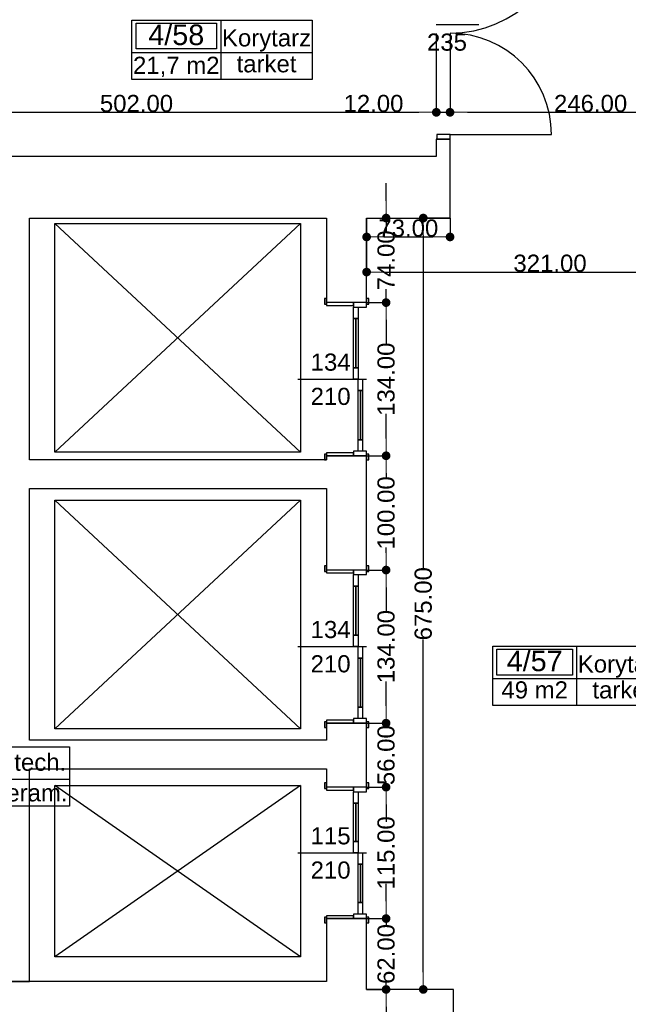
# Model space of a CAD drawing. Header units: millimetres. Extents: x -175445 to -20415, y -559200 to 231527.
# Tile 119 of 256: x -99884 to -94558, y -170781 to -162165. Entities that reach past the tile are written whole.
import ezdxf
from ezdxf.enums import TextEntityAlignment as Align

# ---------------------------------------------------------------- set-up
doc = ezdxf.new("R2010")
doc.units = ezdxf.units.MM
doc.header["$MEASUREMENT"] = 0
for name, color, linetype in [('Drzwi', 7, 'Continuous'), ('Obiekt', 7, 'Continuous'), ('Polilinia', 7, 'Continuous'), ('Strefa', 7, 'Continuous'), ('Słup', 7, 'Continuous'), ('Wymiary', 63, 'Continuous'), ('Ściana', 7, 'Continuous')]:
    doc.layers.add(name, color=color, linetype=linetype)
doc.styles.add('Arial', font='txt')
doc.dimstyles.new('GENERATED_STYLE__1', dxfattribs={"dimtxt": 150, "dimasz": 152, "dimexe": 0.18, "dimexo": 0, "dimgap": 0.09, "dimtad": 1, "dimtih": 1, "dimtoh": 1, "dimlfac": 0.1, "dimzin": 0, "dimdsep": 46, "dimtxsty": 'Arial', "dimblk": 'ARROWHEAD_11', "dimblk1": 'ARROWHEAD_11', "dimblk2": 'ARROWHEAD_11', "dimcen": 0.09, "dimclrd": 114, "dimclre": 114, "dimclrt": 114, "dimazin": 0, "dimtfac": 1, "dimtdec": 4, "dimtmove": 0, "dimatfit": 3, "dimfxl": 1, "dimtolj": 1, "dimtzin": 0, "dimarcsym": 0})
doc.dimstyles.new('GENERATED_STYLE__2', dxfattribs={"dimtxt": 150, "dimasz": 152, "dimexe": 0.18, "dimexo": 0, "dimgap": 0.09, "dimtad": 1, "dimlfac": 0.1, "dimzin": 0, "dimdsep": 46, "dimtxsty": 'Arial', "dimblk": 'ARROWHEAD_11', "dimblk1": 'ARROWHEAD_11', "dimblk2": 'ARROWHEAD_11', "dimcen": 0.09, "dimclrd": 114, "dimclre": 114, "dimclrt": 114, "dimazin": 0, "dimtfac": 1, "dimtdec": 4, "dimtmove": 0, "dimatfit": 3, "dimfxl": 1, "dimtolj": 1, "dimtzin": 0, "dimarcsym": 0})

# ---------------------------------------------------------------- blocks, each defined once
blk = doc.blocks.new('Korytarz_4_57_57', base_point=(-95010.3, 27439.4))
at = {"layer": 'Strefa'}
for p, q in [((-95744.4, 27722.2), (-94209.7, 27722.2)), ((-95744.4, 27203.6), (-95744.4, 27722.2)), ((-95707.7, 27696.3), (-95047, 27696.3)), ((-95707.7, 27470), (-95707.7, 27696.3)), ((-95047, 27696.3), (-95047, 27470)), ((-95010.3, 27722.2), (-95010.3, 27203.6)), ((-94209.7, 27722.2), (-94209.7, 27203.6)), ((-95744.4, 27439.4), (-94209.7, 27439.4)), ((-95047, 27470), (-95707.7, 27470)), ((-94209.7, 27203.6), (-95744.4, 27203.6))]:
    blk.add_line(p, q, dxfattribs=at)
at = {"layer": 'Strefa', "style": 'Arial'}
for tag, height, p in [('ROOM_NUMBER', 180, (-95377.4, 27594.3)), ('ROOM_NAME', 150, (-94610, 27567.8)), ('ROOM_CALC_AREA', 150, (-95377.4, 27340.6)), ('floor_f', 150, (-94610, 27340.7))]:
    blk.add_attdef(tag, text='', height=height, dxfattribs=at).set_placement(p, align=Align.MIDDLE_CENTER)
blk = doc.blocks.new('Korytarz_4_58_58', base_point=(-98124.2, 32918.1))
at = {"layer": 'Strefa'}
for p, q in [((-98903.2, 33201), (-97323.5, 33201)), ((-98903.2, 32682.4), (-98903.2, 33201)), ((-98864.3, 33175.1), (-98163.1, 33175.1)), ((-98864.3, 32948.8), (-98864.3, 33175.1)), ((-98163.1, 33175.1), (-98163.1, 32948.8)), ((-98124.2, 33201), (-98124.2, 32682.4)), ((-97323.5, 33201), (-97323.5, 32682.4)), ((-98903.2, 32918.1), (-97323.5, 32918.1)), ((-98163.1, 32948.8), (-98864.3, 32948.8)), ((-97323.5, 32682.4), (-98903.2, 32682.4))]:
    blk.add_line(p, q, dxfattribs=at)
at = {"layer": 'Strefa', "style": 'Arial'}
for tag, height, p in [('ROOM_NUMBER', 180, (-98513.7, 33073)), ('ROOM_NAME', 150, (-97723.9, 33046.5)), ('ROOM_CALC_AREA', 150, (-98513.7, 32806.1)), ('floor_f', 150, (-97723.9, 32819.5))]:
    blk.add_attdef(tag, text='', height=height, dxfattribs=at).set_placement(p, align=Align.MIDDLE_CENTER)
blk = doc.blocks.new('Szacht tech._4_64_64', base_point=(-100657.4, 26559.1))
at = {"layer": 'Strefa'}
for p, q in [((-101391.5, 26841.9), (-99449.3, 26841.9)), ((-101391.5, 26323.4), (-101391.5, 26841.9)), ((-101354.8, 26816), (-100694.1, 26816)), ((-101354.8, 26589.7), (-101354.8, 26816)), ((-100694.1, 26816), (-100694.1, 26589.7)), ((-100657.4, 26841.9), (-100657.4, 26323.4)), ((-99449.3, 26841.9), (-99449.3, 26323.4)), ((-101391.5, 26559.1), (-99449.3, 26559.1)), ((-100694.1, 26589.7), (-101354.8, 26589.7)), ((-99449.3, 26323.4), (-101391.5, 26323.4))]:
    blk.add_line(p, q, dxfattribs=at)
at = {"layer": 'Strefa', "style": 'Arial'}
for tag, height, p in [('ROOM_NUMBER', 180, (-101024.4, 26714)), ('ROOM_NAME', 150, (-100053.3, 26707.9)), ('ROOM_CALC_AREA', 150, (-101024.4, 26447)), ('floor_f', 150, (-100053.3, 26440))]:
    blk.add_attdef(tag, text='', height=height, dxfattribs=at).set_placement(p, align=Align.MIDDLE_CENTER)
blk = doc.blocks.new('ARROWHEAD_11')
at = {"color": 0, "linetype": 'Continuous', "lineweight": 0}
blk.add_line((0, 0), (-1, 0), dxfattribs=at)
at = {"color": 0, "linetype": 'Continuous', "lineweight": 0, "const_width": 0.25, "flags": 128}
blk.add_lwpolyline([(-0.125, 0, 1), (0.125, 0, 1)], format="xyb", close=True, dxfattribs=at)
blk = doc.blocks.new('*D1124')
at = {"layer": 'Defpoints', "color": 0}
for p in [(-101258, -169610.6), (-98938, -178412.8), (-98938, -178970.6)]:
    blk.add_point(p, dxfattribs=at)
at = {"layer": 'Wymiary', "color": 114, "lineweight": -2}
for p, q in [((-101258, -169610.6), (-101258, -178412.9)), ((-101106, -178412.8), (-99090, -178412.8)), ((-98938, -178970.6), (-98938, -178412.6))]:
    blk.add_line(p, q, dxfattribs=at)
at = {"layer": 'Wymiary', "color": 114, "lineweight": -2, "xscale": 152, "yscale": 152, "zscale": 152, "rotation": 180}
blk.add_blockref('ARROWHEAD_11', (-101258, -178412.8), dxfattribs=at)
at = {"layer": 'Wymiary', "color": 114, "lineweight": -2, "xscale": 152, "yscale": 152, "zscale": 152}
blk.add_blockref('ARROWHEAD_11', (-98938, -178412.8), dxfattribs=at)
at = {"layer": 'Wymiary', "color": 114, "lineweight": 13, "insert": (-99984.2, -178336), "char_height": 150, "attachment_point": 5, "style": 'Arial'}
blk.add_mtext('\\A1;232.00', dxfattribs=at)
blk = doc.blocks.new('*D1193')
at = {"layer": 'Defpoints', "color": 0}
for p in [(-96798, -160639.1), (-96798, -160665.6), (-101258, -169610.6)]:
    blk.add_point(p, dxfattribs=at)
at = {"layer": 'Wymiary', "color": 114, "lineweight": -2}
for p, q in [((-101258, -169610.6), (-101258, -160639)), ((-101106, -160639.1), (-96950, -160639.1)), ((-96798, -160665.6), (-96798, -160639))]:
    blk.add_line(p, q, dxfattribs=at)
at = {"layer": 'Wymiary', "color": 114, "lineweight": -2, "xscale": 152, "yscale": 152, "zscale": 152, "rotation": 180}
blk.add_blockref('ARROWHEAD_11', (-101258, -160639.1), dxfattribs=at)
at = {"layer": 'Wymiary', "color": 114, "lineweight": -2, "xscale": 152, "yscale": 152, "zscale": 152}
blk.add_blockref('ARROWHEAD_11', (-96798, -160639.1), dxfattribs=at)
at = {"layer": 'Wymiary', "color": 114, "lineweight": 13, "insert": (-99028, -160562.5), "char_height": 150, "attachment_point": 5, "style": 'Arial'}
blk.add_mtext('\\A1;446.00', dxfattribs=at)
blk = doc.blocks.new('*D1228')
at = {"layer": 'Defpoints', "color": 0}
for p in [(-96238, -162285.6), (-96238, -162975.4), (-101258, -169610.6)]:
    blk.add_point(p, dxfattribs=at)
at = {"layer": 'Wymiary', "color": 114, "lineweight": -2}
for p, q in [((-96238, -162285.6), (-96238, -162975.6)), ((-101258, -169610.6), (-101258, -162975.2)), ((-101106, -162975.4), (-96390, -162975.4))]:
    blk.add_line(p, q, dxfattribs=at)
at = {"layer": 'Wymiary', "color": 114, "lineweight": -2, "xscale": 152, "yscale": 152, "zscale": 152, "rotation": 180}
blk.add_blockref('ARROWHEAD_11', (-101258, -162975.4), dxfattribs=at)
at = {"layer": 'Wymiary', "color": 114, "lineweight": -2, "xscale": 152, "yscale": 152, "zscale": 152}
blk.add_blockref('ARROWHEAD_11', (-96238, -162975.4), dxfattribs=at)
at = {"layer": 'Wymiary', "color": 114, "lineweight": 13, "insert": (-98861.8, -162898.7), "char_height": 150, "attachment_point": 5, "style": 'Arial'}
blk.add_mtext('\\A1;502.00', dxfattribs=at)
blk = doc.blocks.new('*D1229')
at = {"layer": 'Defpoints', "color": 0}
for p in [(-96238, -162285.6), (-96118, -162285.6), (-96118, -162975.4)]:
    blk.add_point(p, dxfattribs=at)
at = {"layer": 'Wymiary', "color": 114, "lineweight": -2}
for p, q in [((-96238, -162285.6), (-96238, -162975.6)), ((-96118, -162285.6), (-96118, -162975.6)), ((-97033.7, -162975.4), (-96542, -162975.4)), ((-96542, -162975.4), (-96390, -162975.4)), ((-96238, -162975.4), (-96118, -162975.4)), ((-95966, -162975.4), (-95814, -162975.4))]:
    blk.add_line(p, q, dxfattribs=at)
at = {"layer": 'Wymiary', "color": 114, "lineweight": -2, "xscale": 152, "yscale": 152, "zscale": 152}
blk.add_blockref('ARROWHEAD_11', (-96238, -162975.4), dxfattribs=at)
at = {"layer": 'Wymiary', "color": 114, "lineweight": -2, "xscale": 152, "yscale": 152, "zscale": 152, "rotation": 180}
blk.add_blockref('ARROWHEAD_11', (-96118, -162975.4), dxfattribs=at)
at = {"layer": 'Wymiary', "color": 114, "lineweight": 13, "insert": (-96787.9, -162898.7), "char_height": 150, "attachment_point": 5, "style": 'Arial'}
blk.add_mtext('\\A1;12.00', dxfattribs=at)
blk = doc.blocks.new('*D1230')
at = {"layer": 'Defpoints', "color": 0}
for p in [(-96118, -162285.6), (-93658, -162975.4), (-93658, -163570.6)]:
    blk.add_point(p, dxfattribs=at)
at = {"layer": 'Wymiary', "color": 114, "lineweight": -2}
for p, q in [((-96118, -162285.6), (-96118, -162975.6)), ((-95966, -162975.4), (-93810, -162975.4)), ((-93658, -163570.6), (-93658, -162975.2))]:
    blk.add_line(p, q, dxfattribs=at)
at = {"layer": 'Wymiary', "color": 114, "lineweight": -2, "xscale": 152, "yscale": 152, "zscale": 152, "rotation": 180}
blk.add_blockref('ARROWHEAD_11', (-96118, -162975.4), dxfattribs=at)
at = {"layer": 'Wymiary', "color": 114, "lineweight": -2, "xscale": 152, "yscale": 152, "zscale": 152}
blk.add_blockref('ARROWHEAD_11', (-93658, -162975.4), dxfattribs=at)
at = {"layer": 'Wymiary', "color": 114, "lineweight": 13, "insert": (-94888, -162898.7), "char_height": 150, "attachment_point": 5, "style": 'Arial'}
blk.add_mtext('\\A1;246.00', dxfattribs=at)
blk = doc.blocks.new('*D1390')
at = {"layer": 'Defpoints', "color": 0}
for p in [(-96848, -163900.6), (-93638, -164373.3), (-93638, -164520.7)]:
    blk.add_point(p, dxfattribs=at)
at = {"layer": 'Wymiary', "color": 114, "lineweight": -2}
for p, q in [((-96848, -163900.6), (-96848, -164373.5)), ((-96696, -164373.3), (-93790, -164373.3)), ((-93638, -164520.7), (-93638, -164373.2))]:
    blk.add_line(p, q, dxfattribs=at)
at = {"layer": 'Wymiary', "color": 114, "lineweight": -2, "xscale": 152, "yscale": 152, "zscale": 152, "rotation": 180}
blk.add_blockref('ARROWHEAD_11', (-96848, -164373.3), dxfattribs=at)
at = {"layer": 'Wymiary', "color": 114, "lineweight": -2, "xscale": 152, "yscale": 152, "zscale": 152}
blk.add_blockref('ARROWHEAD_11', (-93638, -164373.3), dxfattribs=at)
at = {"layer": 'Wymiary', "color": 114, "lineweight": 13, "insert": (-95243, -164296.6), "char_height": 150, "attachment_point": 5, "style": 'Arial'}
blk.add_mtext('\\A1;321.00', dxfattribs=at)
blk = doc.blocks.new('*D1395')
at = {"layer": 'Defpoints', "color": 0}
for p in [(-96848, -163900.6), (-96118, -163900.6), (-96118, -164065.9)]:
    blk.add_point(p, dxfattribs=at)
at = {"layer": 'Wymiary', "color": 114, "lineweight": -2}
for p, q in [((-96848, -163900.6), (-96848, -164066)), ((-96118, -163900.6), (-96118, -164066)), ((-96696, -164065.9), (-96270, -164065.9))]:
    blk.add_line(p, q, dxfattribs=at)
at = {"layer": 'Wymiary', "color": 114, "lineweight": -2, "xscale": 152, "yscale": 152, "zscale": 152, "rotation": 180}
blk.add_blockref('ARROWHEAD_11', (-96848, -164065.9), dxfattribs=at)
at = {"layer": 'Wymiary', "color": 114, "lineweight": -2, "xscale": 152, "yscale": 152, "zscale": 152}
blk.add_blockref('ARROWHEAD_11', (-96118, -164065.9), dxfattribs=at)
at = {"layer": 'Wymiary', "color": 114, "lineweight": 13, "insert": (-96483, -163989.1), "char_height": 150, "attachment_point": 5, "style": 'Arial'}
blk.add_mtext('\\A1;73.00', dxfattribs=at)
blk = doc.blocks.new('*D1427')
at = {"layer": 'Defpoints', "color": 0}
for p in [(-96848, -170030.6), (-96677.5, -170030.6), (-96848, -170650.6)]:
    blk.add_point(p, dxfattribs=at)
at = {"layer": 'Wymiary', "color": 114, "lineweight": -2}
for p, q in [((-96677.5, -169878.6), (-96677.5, -169726.6)), ((-96848, -170030.6), (-96677.3, -170030.6)), ((-96677.5, -170030.6), (-96677.5, -170087.3)), ((-96848, -170650.6), (-96677.3, -170650.6)), ((-96677.5, -170650.6), (-96677.5, -170594)), ((-96677.5, -170802.6), (-96677.5, -170954.6))]:
    blk.add_line(p, q, dxfattribs=at)
at = {"layer": 'Wymiary', "color": 114, "lineweight": -2, "xscale": 152, "yscale": 152, "zscale": 152}
for p, rotation in [((-96677.5, -170030.6), 270), ((-96677.5, -170650.6), 90)]:
    blk.add_blockref('ARROWHEAD_11', p, dxfattribs=dict(at, rotation=rotation))
at = {"layer": 'Wymiary', "color": 114, "lineweight": 13, "insert": (-96677.5, -170340.6), "char_height": 150, "attachment_point": 5, "rotation": 90, "style": 'Arial'}
blk.add_mtext('\\A1;62.00', dxfattribs=at)
blk = doc.blocks.new('*D1428')
at = {"layer": 'Defpoints', "color": 0}
for p in [(-96848, -168880.6), (-96677.5, -168880.6), (-96848, -170030.6)]:
    blk.add_point(p, dxfattribs=at)
at = {"layer": 'Wymiary', "color": 114, "lineweight": -2}
for p, q in [((-96848, -168880.6), (-96677.3, -168880.6)), ((-96677.5, -169032.6), (-96677.5, -169151.5)), ((-96677.5, -169878.6), (-96677.5, -169759.8)), ((-96848, -170030.6), (-96677.3, -170030.6))]:
    blk.add_line(p, q, dxfattribs=at)
at = {"layer": 'Wymiary', "color": 114, "lineweight": -2, "xscale": 152, "yscale": 152, "zscale": 152}
for p, rotation in [((-96677.5, -168880.6), 90), ((-96677.5, -170030.6), 270)]:
    blk.add_blockref('ARROWHEAD_11', p, dxfattribs=dict(at, rotation=rotation))
at = {"layer": 'Wymiary', "color": 114, "lineweight": 13, "insert": (-96677.5, -169455.6), "char_height": 150, "attachment_point": 5, "rotation": 90, "style": 'Arial'}
blk.add_mtext('\\A1;115.00', dxfattribs=at)
blk = doc.blocks.new('*D1429')
at = {"layer": 'Defpoints', "color": 0}
for p in [(-96848, -168320.6), (-96677.5, -168320.6), (-96848, -168880.6)]:
    blk.add_point(p, dxfattribs=at)
at = {"layer": 'Wymiary', "color": 114, "lineweight": -2}
for p, q in [((-96677.5, -168168.6), (-96677.5, -168016.6)), ((-96848, -168320.6), (-96677.3, -168320.6)), ((-96677.5, -168320.6), (-96677.5, -168347.7)), ((-96677.5, -168880.6), (-96677.5, -168853.6)), ((-96848, -168880.6), (-96677.3, -168880.6)), ((-96677.5, -169032.6), (-96677.5, -169184.6))]:
    blk.add_line(p, q, dxfattribs=at)
at = {"layer": 'Wymiary', "color": 114, "lineweight": -2, "xscale": 152, "yscale": 152, "zscale": 152}
for p, rotation in [((-96677.5, -168320.6), 270), ((-96677.5, -168880.6), 90)]:
    blk.add_blockref('ARROWHEAD_11', p, dxfattribs=dict(at, rotation=rotation))
at = {"layer": 'Wymiary', "color": 114, "lineweight": 13, "insert": (-96677.5, -168600.6), "char_height": 150, "attachment_point": 5, "rotation": 90, "style": 'Arial'}
blk.add_mtext('\\A1;56.00', dxfattribs=at)
blk = doc.blocks.new('*D1430')
at = {"layer": 'Defpoints', "color": 0}
for p in [(-96848, -166980.6), (-96677.5, -166980.6), (-96848, -168320.6)]:
    blk.add_point(p, dxfattribs=at)
at = {"layer": 'Wymiary', "color": 114, "lineweight": -2}
for p, q in [((-96848, -166980.6), (-96677.3, -166980.6)), ((-96677.5, -167132.6), (-96677.5, -167346.5)), ((-96677.5, -168168.6), (-96677.5, -167954.8)), ((-96848, -168320.6), (-96677.3, -168320.6))]:
    blk.add_line(p, q, dxfattribs=at)
at = {"layer": 'Wymiary', "color": 114, "lineweight": -2, "xscale": 152, "yscale": 152, "zscale": 152}
for p, rotation in [((-96677.5, -166980.6), 90), ((-96677.5, -168320.6), 270)]:
    blk.add_blockref('ARROWHEAD_11', p, dxfattribs=dict(at, rotation=rotation))
at = {"layer": 'Wymiary', "color": 114, "lineweight": 13, "insert": (-96677.5, -167650.6), "char_height": 150, "attachment_point": 5, "rotation": 90, "style": 'Arial'}
blk.add_mtext('\\A1;134.00', dxfattribs=at)
blk = doc.blocks.new('*D1431')
at = {"layer": 'Defpoints', "color": 0}
for p in [(-96848, -165980.6), (-96677.5, -165980.6), (-96848, -166980.6)]:
    blk.add_point(p, dxfattribs=at)
at = {"layer": 'Wymiary', "color": 114, "lineweight": -2}
for p, q in [((-96848, -165980.6), (-96677.3, -165980.6)), ((-96677.5, -166132.6), (-96677.5, -166176.5)), ((-96677.5, -166828.6), (-96677.5, -166784.8)), ((-96848, -166980.6), (-96677.3, -166980.6))]:
    blk.add_line(p, q, dxfattribs=at)
at = {"layer": 'Wymiary', "color": 114, "lineweight": -2, "xscale": 152, "yscale": 152, "zscale": 152}
for p, rotation in [((-96677.5, -165980.6), 90), ((-96677.5, -166980.6), 270)]:
    blk.add_blockref('ARROWHEAD_11', p, dxfattribs=dict(at, rotation=rotation))
at = {"layer": 'Wymiary', "color": 114, "lineweight": 13, "insert": (-96677.5, -166480.6), "char_height": 150, "attachment_point": 5, "rotation": 90, "style": 'Arial'}
blk.add_mtext('\\A1;100.00', dxfattribs=at)
blk = doc.blocks.new('*D1432')
at = {"layer": 'Defpoints', "color": 0}
for p in [(-96848, -164640.6), (-96677.5, -164640.6), (-96848, -165980.6)]:
    blk.add_point(p, dxfattribs=at)
at = {"layer": 'Wymiary', "color": 114, "lineweight": -2}
for p, q in [((-96848, -164640.6), (-96677.3, -164640.6)), ((-96677.5, -164792.6), (-96677.5, -165006.5)), ((-96677.5, -165828.6), (-96677.5, -165614.8)), ((-96848, -165980.6), (-96677.3, -165980.6))]:
    blk.add_line(p, q, dxfattribs=at)
at = {"layer": 'Wymiary', "color": 114, "lineweight": -2, "xscale": 152, "yscale": 152, "zscale": 152}
for p, rotation in [((-96677.5, -164640.6), 90), ((-96677.5, -165980.6), 270)]:
    blk.add_blockref('ARROWHEAD_11', p, dxfattribs=dict(at, rotation=rotation))
at = {"layer": 'Wymiary', "color": 114, "lineweight": 13, "insert": (-96677.5, -165310.6), "char_height": 150, "attachment_point": 5, "rotation": 90, "style": 'Arial'}
blk.add_mtext('\\A1;134.00', dxfattribs=at)
blk = doc.blocks.new('*D1433')
at = {"layer": 'Defpoints', "color": 0}
for p in [(-96848, -163900.6), (-96677.5, -163900.6), (-96848, -164640.6)]:
    blk.add_point(p, dxfattribs=at)
at = {"layer": 'Wymiary', "color": 114, "lineweight": -2}
for p, q in [((-96677.5, -163748.6), (-96677.5, -163596.6)), ((-96848, -163900.6), (-96677.3, -163900.6)), ((-96677.5, -163900.6), (-96677.5, -164018.3)), ((-96677.5, -164640.6), (-96677.5, -164522.9)), ((-96848, -164640.6), (-96677.3, -164640.6)), ((-96677.5, -164792.6), (-96677.5, -164944.6))]:
    blk.add_line(p, q, dxfattribs=at)
at = {"layer": 'Wymiary', "color": 114, "lineweight": -2, "xscale": 152, "yscale": 152, "zscale": 152}
for p, rotation in [((-96677.5, -163900.6), 270), ((-96677.5, -164640.6), 90)]:
    blk.add_blockref('ARROWHEAD_11', p, dxfattribs=dict(at, rotation=rotation))
at = {"layer": 'Wymiary', "color": 114, "lineweight": 13, "insert": (-96677.5, -164270.6), "char_height": 150, "attachment_point": 5, "rotation": 90, "style": 'Arial'}
blk.add_mtext('\\A1;74.00', dxfattribs=at)
blk = doc.blocks.new('*D1434')
at = {"layer": 'Defpoints', "color": 0}
for p in [(-96352.2, -163900.6), (-96118, -163900.6), (-96088, -170650.6)]:
    blk.add_point(p, dxfattribs=at)
at = {"layer": 'Wymiary', "color": 114, "lineweight": -2}
for p, q in [((-96118, -163900.6), (-96352.4, -163900.6)), ((-96352.2, -164052.6), (-96352.2, -166964)), ((-96352.2, -170498.6), (-96352.2, -167587.2)), ((-96088, -170650.6), (-96352.4, -170650.6))]:
    blk.add_line(p, q, dxfattribs=at)
at = {"layer": 'Wymiary', "color": 114, "lineweight": -2, "xscale": 152, "yscale": 152, "zscale": 152}
for p, rotation in [((-96352.2, -163900.6), 90), ((-96352.2, -170650.6), 270)]:
    blk.add_blockref('ARROWHEAD_11', p, dxfattribs=dict(at, rotation=rotation))
at = {"layer": 'Wymiary', "color": 114, "lineweight": 13, "insert": (-96352.2, -167275.6), "char_height": 150, "attachment_point": 5, "rotation": 90, "style": 'Arial'}
blk.add_mtext('\\A1;675.00', dxfattribs=at)

msp = doc.modelspace()

# ---------------------------------------------------------------- linework, layer by layer
at = {"layer": 'Drzwi'}
for p, q in [((-96118.019, -163170.636), (-96233.019, -163170.636)), ((-96233.019, -163170.636), (-96233.019, -163210.636)), ((-96118.019, -163210.636), (-96118.019, -163170.636)), ((-96118.019, -163170.636), (-95230.019, -163170.636)), ((-96233.019, -163210.636), (-96118.019, -163210.636)), ((-96118.019, -163210.636), (-96233.019, -163210.636)), ((-97198.019, -164603.636), (-97217.019, -164603.636)), ((-97217.019, -164603.636), (-97217.019, -164653.636)), ((-97198.019, -164653.636), (-97198.019, -164603.636)), ((-97198.019, -164640.636), (-97198.019, -164603.636)), ((-96963.019, -164640.636), (-97198.019, -164640.636)), ((-97198.019, -164640.636), (-97198.019, -164665.636)), ((-96963.019, -164640.636), (-97198.019, -164640.636)), ((-96963.019, -164665.636), (-96963.019, -164640.636)), ((-96848.019, -164640.636), (-96963.019, -164640.636)), ((-96963.019, -164640.636), (-96963.019, -164680.636)), ((-96848.019, -164640.636), (-96963.019, -164640.636)), ((-96829.019, -164603.636), (-96848.019, -164603.636)), ((-96848.019, -164603.636), (-96848.019, -164653.636)), ((-96848.019, -164640.636), (-96848.019, -164603.636)), ((-96848.019, -164680.636), (-96848.019, -164640.636)), ((-96829.019, -164653.636), (-96829.019, -164603.636)), ((-97217.019, -164653.636), (-97198.019, -164653.636)), ((-97198.019, -164665.636), (-96963.019, -164665.636)), ((-96963.019, -164680.636), (-96848.019, -164680.636)), ((-96963.019, -164780.636), (-96963.019, -164680.636)), ((-96963.019, -164680.636), (-96923.019, -164680.636)), ((-96923.019, -164680.636), (-96923.019, -164780.636)), ((-96848.019, -164653.636), (-96829.019, -164653.636)), ((-96963.019, -164780.636), (-96943.019, -164780.636)), ((-96963.019, -165210.636), (-96963.019, -164780.636)), ((-96923.019, -164780.636), (-96963.019, -164780.636)), ((-96943.019, -164780.636), (-96943.019, -165210.636)), ((-96943.019, -164780.636), (-96923.019, -164780.636)), ((-96943.019, -165210.636), (-96943.019, -164780.636)), ((-96943.019, -165210.636), (-96943.019, -164780.636)), ((-96923.019, -164780.636), (-96923.019, -165210.636)), ((-96943.019, -165210.636), (-96963.019, -165210.636)), ((-96963.019, -165310.636), (-96963.019, -165210.636)), ((-96963.019, -165210.636), (-96923.019, -165210.636)), ((-96923.019, -165210.636), (-96943.019, -165210.636)), ((-96923.019, -165210.636), (-96923.019, -165310.636)), ((-96923.019, -165310.636), (-96963.019, -165310.636)), ((-96923.019, -165410.636), (-96923.019, -165310.636)), ((-96923.019, -165310.636), (-96883.019, -165310.636)), ((-96883.019, -165310.636), (-96883.019, -165410.636)), ((-96923.019, -165410.636), (-96903.019, -165410.636)), ((-96923.019, -165840.636), (-96923.019, -165410.636)), ((-96883.019, -165410.636), (-96923.019, -165410.636)), ((-96903.019, -165410.636), (-96903.019, -165840.636)), ((-96903.019, -165410.636), (-96883.019, -165410.636)), ((-96903.019, -165840.636), (-96903.019, -165410.636)), ((-96903.019, -165840.636), (-96903.019, -165410.636)), ((-96883.019, -165410.636), (-96883.019, -165840.636)), ((-96903.019, -165840.636), (-96923.019, -165840.636)), ((-96923.019, -165940.636), (-96923.019, -165840.636)), ((-96923.019, -165840.636), (-96883.019, -165840.636)), ((-96883.019, -165840.636), (-96903.019, -165840.636)), ((-96883.019, -165840.636), (-96883.019, -165940.636)), ((-96848.019, -165940.636), (-96963.019, -165940.636)), ((-96963.019, -165940.636), (-96963.019, -165980.636)), ((-96883.019, -165940.636), (-96923.019, -165940.636)), ((-96848.019, -165980.636), (-96848.019, -165940.636)), ((-97217.019, -165967.636), (-97217.019, -166017.636)), ((-97198.019, -165967.636), (-97217.019, -165967.636)), ((-97217.019, -166017.636), (-97198.019, -166017.636)), ((-96963.019, -165955.636), (-97198.019, -165955.636)), ((-97198.019, -165955.636), (-97198.019, -165980.636)), ((-97198.019, -166017.636), (-97198.019, -165967.636)), ((-97198.019, -165980.636), (-96963.019, -165980.636)), ((-96963.019, -165980.636), (-97198.019, -165980.636)), ((-97198.019, -165980.636), (-97198.019, -166017.636)), ((-96963.019, -165980.636), (-96963.019, -165955.636)), ((-96963.019, -165980.636), (-96848.019, -165980.636)), ((-96848.019, -165980.636), (-96963.019, -165980.636)), ((-96848.019, -165967.636), (-96848.019, -166017.636)), ((-96829.019, -165967.636), (-96848.019, -165967.636)), ((-96848.019, -165980.636), (-96848.019, -166017.636)), ((-96848.019, -166017.636), (-96829.019, -166017.636)), ((-96829.019, -166017.636), (-96829.019, -165967.636)), ((-97198.019, -166943.636), (-97217.019, -166943.636)), ((-97217.019, -166943.636), (-97217.019, -166993.636)), ((-97198.019, -166993.636), (-97198.019, -166943.636)), ((-97198.019, -166980.636), (-97198.019, -166943.636)), ((-96829.019, -166943.636), (-96848.019, -166943.636)), ((-96848.019, -166943.636), (-96848.019, -166993.636)), ((-96848.019, -166980.636), (-96848.019, -166943.636)), ((-96829.019, -166993.636), (-96829.019, -166943.636)), ((-97217.019, -166993.636), (-97198.019, -166993.636)), ((-96963.019, -166980.636), (-97198.019, -166980.636)), ((-97198.019, -166980.636), (-97198.019, -167005.636)), ((-96963.019, -166980.636), (-97198.019, -166980.636)), ((-97198.019, -167005.636), (-96963.019, -167005.636)), ((-96963.019, -167005.636), (-96963.019, -166980.636)), ((-96848.019, -166980.636), (-96963.019, -166980.636)), ((-96963.019, -166980.636), (-96963.019, -167020.636)), ((-96848.019, -166980.636), (-96963.019, -166980.636)), ((-96963.019, -167020.636), (-96848.019, -167020.636)), ((-96963.019, -167120.636), (-96963.019, -167020.636)), ((-96963.019, -167020.636), (-96923.019, -167020.636)), ((-96923.019, -167020.636), (-96923.019, -167120.636)), ((-96848.019, -167020.636), (-96848.019, -166980.636)), ((-96848.019, -166993.636), (-96829.019, -166993.636)), ((-96963.019, -167120.636), (-96943.019, -167120.636)), ((-96963.019, -167550.636), (-96963.019, -167120.636)), ((-96923.019, -167120.636), (-96963.019, -167120.636)), ((-96943.019, -167120.636), (-96943.019, -167550.636)), ((-96943.019, -167120.636), (-96923.019, -167120.636)), ((-96943.019, -167550.636), (-96943.019, -167120.636)), ((-96943.019, -167550.636), (-96943.019, -167120.636)), ((-96923.019, -167120.636), (-96923.019, -167550.636)), ((-96943.019, -167550.636), (-96963.019, -167550.636)), ((-96963.019, -167650.636), (-96963.019, -167550.636)), ((-96963.019, -167550.636), (-96923.019, -167550.636)), ((-96923.019, -167550.636), (-96943.019, -167550.636)), ((-96923.019, -167550.636), (-96923.019, -167650.636)), ((-96923.019, -167650.636), (-96963.019, -167650.636)), ((-96923.019, -167750.636), (-96923.019, -167650.636)), ((-96923.019, -167650.636), (-96883.019, -167650.636)), ((-96883.019, -167650.636), (-96883.019, -167750.636)), ((-96923.019, -167750.636), (-96903.019, -167750.636)), ((-96923.019, -168180.636), (-96923.019, -167750.636)), ((-96883.019, -167750.636), (-96923.019, -167750.636)), ((-96903.019, -167750.636), (-96903.019, -168180.636)), ((-96903.019, -167750.636), (-96883.019, -167750.636)), ((-96903.019, -168180.636), (-96903.019, -167750.636)), ((-96903.019, -168180.636), (-96903.019, -167750.636)), ((-96883.019, -167750.636), (-96883.019, -168180.636)), ((-96903.019, -168180.636), (-96923.019, -168180.636)), ((-96923.019, -168280.636), (-96923.019, -168180.636)), ((-96923.019, -168180.636), (-96883.019, -168180.636)), ((-96883.019, -168180.636), (-96903.019, -168180.636)), ((-96883.019, -168180.636), (-96883.019, -168280.636)), ((-97217.019, -168307.636), (-97217.019, -168357.636)), ((-97198.019, -168307.636), (-97217.019, -168307.636)), ((-96963.019, -168295.636), (-97198.019, -168295.636)), ((-97198.019, -168295.636), (-97198.019, -168320.636)), ((-97198.019, -168357.636), (-97198.019, -168307.636)), ((-97198.019, -168320.636), (-96963.019, -168320.636)), ((-96963.019, -168320.636), (-97198.019, -168320.636)), ((-97198.019, -168320.636), (-97198.019, -168357.636)), ((-96848.019, -168280.636), (-96963.019, -168280.636)), ((-96963.019, -168280.636), (-96963.019, -168320.636)), ((-96963.019, -168320.636), (-96963.019, -168295.636)), ((-96963.019, -168320.636), (-96848.019, -168320.636)), ((-96848.019, -168320.636), (-96963.019, -168320.636)), ((-96883.019, -168280.636), (-96923.019, -168280.636)), ((-96848.019, -168320.636), (-96848.019, -168280.636)), ((-96848.019, -168307.636), (-96848.019, -168357.636)), ((-96829.019, -168307.636), (-96848.019, -168307.636)), ((-96848.019, -168320.636), (-96848.019, -168357.636)), ((-96829.019, -168357.636), (-96829.019, -168307.636)), ((-97217.019, -168357.636), (-97198.019, -168357.636)), ((-96848.019, -168357.636), (-96829.019, -168357.636)), ((-97198.019, -168843.636), (-97217.019, -168843.636)), ((-97217.019, -168843.636), (-97217.019, -168893.636)), ((-97198.019, -168893.636), (-97198.019, -168843.636)), ((-97198.019, -168880.636), (-97198.019, -168843.636)), ((-96829.019, -168843.636), (-96848.019, -168843.636)), ((-96848.019, -168843.636), (-96848.019, -168893.636)), ((-96848.019, -168880.636), (-96848.019, -168843.636)), ((-96829.019, -168893.636), (-96829.019, -168843.636)), ((-97217.019, -168893.636), (-97198.019, -168893.636)), ((-96963.019, -168880.636), (-97198.019, -168880.636)), ((-97198.019, -168880.636), (-97198.019, -168905.636)), ((-96963.019, -168880.636), (-97198.019, -168880.636)), ((-97198.019, -168905.636), (-96963.019, -168905.636)), ((-96963.019, -168905.636), (-96963.019, -168880.636)), ((-96848.019, -168880.636), (-96963.019, -168880.636)), ((-96963.019, -168880.636), (-96963.019, -168920.636)), ((-96848.019, -168880.636), (-96963.019, -168880.636)), ((-96963.019, -168920.636), (-96848.019, -168920.636)), ((-96963.019, -169020.636), (-96963.019, -168920.636)), ((-96963.019, -168920.636), (-96923.019, -168920.636)), ((-96923.019, -168920.636), (-96923.019, -169020.636)), ((-96848.019, -168920.636), (-96848.019, -168880.636)), ((-96848.019, -168893.636), (-96829.019, -168893.636)), ((-96963.019, -169020.636), (-96943.019, -169020.636)), ((-96963.019, -169355.636), (-96963.019, -169020.636)), ((-96923.019, -169020.636), (-96963.019, -169020.636)), ((-96943.019, -169020.636), (-96943.019, -169355.636)), ((-96943.019, -169020.636), (-96923.019, -169020.636)), ((-96943.019, -169355.636), (-96943.019, -169020.636)), ((-96943.019, -169355.636), (-96943.019, -169020.636)), ((-96923.019, -169020.636), (-96923.019, -169355.636)), ((-96943.019, -169355.636), (-96963.019, -169355.636)), ((-96963.019, -169455.636), (-96963.019, -169355.636)), ((-96963.019, -169355.636), (-96923.019, -169355.636)), ((-96923.019, -169355.636), (-96943.019, -169355.636)), ((-96923.019, -169355.636), (-96923.019, -169455.636)), ((-96923.019, -169455.636), (-96963.019, -169455.636)), ((-96923.019, -169555.636), (-96923.019, -169455.636)), ((-96923.019, -169455.636), (-96883.019, -169455.636)), ((-96883.019, -169455.636), (-96883.019, -169555.636)), ((-96923.019, -169555.636), (-96903.019, -169555.636)), ((-96923.019, -169890.636), (-96923.019, -169555.636)), ((-96883.019, -169555.636), (-96923.019, -169555.636)), ((-96903.019, -169555.636), (-96903.019, -169890.636)), ((-96903.019, -169555.636), (-96883.019, -169555.636)), ((-96903.019, -169890.636), (-96903.019, -169555.636)), ((-96903.019, -169890.636), (-96903.019, -169555.636)), ((-96883.019, -169555.636), (-96883.019, -169890.636)), ((-96903.019, -169890.636), (-96923.019, -169890.636)), ((-96923.019, -169990.636), (-96923.019, -169890.636)), ((-96923.019, -169890.636), (-96883.019, -169890.636)), ((-96883.019, -169890.636), (-96903.019, -169890.636)), ((-96883.019, -169890.636), (-96883.019, -169990.636)), ((-97217.019, -170017.636), (-97217.019, -170067.636)), ((-97198.019, -170017.636), (-97217.019, -170017.636)), ((-97217.019, -170067.636), (-97198.019, -170067.636)), ((-96963.019, -170005.636), (-97198.019, -170005.636)), ((-97198.019, -170005.636), (-97198.019, -170030.636)), ((-97198.019, -170067.636), (-97198.019, -170017.636)), ((-97198.019, -170030.636), (-96963.019, -170030.636)), ((-96963.019, -170030.636), (-97198.019, -170030.636)), ((-97198.019, -170030.636), (-97198.019, -170067.636)), ((-96848.019, -169990.636), (-96963.019, -169990.636)), ((-96963.019, -169990.636), (-96963.019, -170030.636)), ((-96963.019, -170030.636), (-96963.019, -170005.636)), ((-96963.019, -170030.636), (-96848.019, -170030.636)), ((-96848.019, -170030.636), (-96963.019, -170030.636)), ((-96883.019, -169990.636), (-96923.019, -169990.636)), ((-96848.019, -170030.636), (-96848.019, -169990.636)), ((-96848.019, -170017.636), (-96848.019, -170067.636)), ((-96829.019, -170017.636), (-96848.019, -170017.636)), ((-96848.019, -170030.636), (-96848.019, -170067.636)), ((-96848.019, -170067.636), (-96829.019, -170067.636)), ((-96829.019, -170067.636), (-96829.019, -170017.636))]:
    msp.add_line(p, q, dxfattribs=at)
for centre, radius, start, end in [((-96118.019, -161250.636), 1032, 270, 0), ((-96118.019, -163170.636), 888, 0, 90)]:
    msp.add_arc(centre, radius, start, end, dxfattribs=at)
at = {"layer": 'Obiekt'}
for p, q in [((-95866.64, -162210.636), (-96238.019, -162210.636)), ((-97449.397, -165310.636), (-96848.019, -165310.636)), ((-97449.397, -167650.636), (-96848.019, -167650.636)), ((-97449.397, -169455.636), (-96848.019, -169455.636))]:
    msp.add_line(p, q, dxfattribs=at)
at = {"layer": 'Polilinia', "flags": 128}
for points in [[(-99576.119, -163948.896), (-97426.119, -163948.896), (-97426.119, -165948.896), (-99576.119, -165948.896)], [(-99576.119, -166369.816), (-97426.119, -166369.816), (-97426.119, -168369.816), (-99576.119, -168369.816)], [(-99576.119, -168865.734), (-97426.119, -168865.734), (-97426.119, -170365.734), (-99576.119, -170365.734)]]:
    msp.add_lwpolyline(points, close=True, dxfattribs=at)
for points in [[(-97426.119, -165948.896), (-99576.119, -163948.896), (-97426.119, -163948.896), (-99576.119, -165948.896)], [(-97426.119, -168369.816), (-99576.119, -166369.816), (-97426.119, -166369.816), (-99576.119, -168369.816)], [(-97426.119, -170365.734), (-99576.119, -168865.734), (-97426.119, -168865.734), (-99576.119, -170365.734)]]:
    msp.add_lwpolyline(points, dxfattribs=at)
at = {"layer": 'Słup'}
for p, q in [((-96088.019, -170650.636), (-96848.019, -170650.636)), ((-96088.019, -170930.636), (-96088.019, -170650.636))]:
    msp.add_line(p, q, dxfattribs=at)
at = {"layer": 'Ściana'}
for p, q in [((-96233.019, -163210.636), (-96238.019, -163210.636)), ((-96118.019, -163210.636), (-96233.019, -163210.636)), ((-97198.019, -164640.636), (-97198.019, -164603.636)), ((-96963.019, -164640.636), (-97198.019, -164640.636)), ((-96848.019, -164640.636), (-96963.019, -164640.636)), ((-96848.019, -164640.636), (-96848.019, -164603.636)), ((-97198.019, -165980.636), (-97198.019, -166017.636)), ((-96963.019, -165980.636), (-97198.019, -165980.636)), ((-96848.019, -165980.636), (-96963.019, -165980.636)), ((-96848.019, -165980.636), (-96848.019, -166017.636)), ((-97198.019, -166980.636), (-97198.019, -166943.636)), ((-96848.019, -166980.636), (-96848.019, -166943.636)), ((-96963.019, -166980.636), (-97198.019, -166980.636)), ((-96848.019, -166980.636), (-96963.019, -166980.636)), ((-97198.019, -168320.636), (-97198.019, -168357.636)), ((-96963.019, -168320.636), (-97198.019, -168320.636)), ((-96848.019, -168320.636), (-96963.019, -168320.636)), ((-96848.019, -168320.636), (-96848.019, -168357.636)), ((-97198.019, -168880.636), (-97198.019, -168843.636)), ((-96848.019, -168880.636), (-96848.019, -168843.636)), ((-96963.019, -168880.636), (-97198.019, -168880.636)), ((-96848.019, -168880.636), (-96963.019, -168880.636)), ((-97198.019, -170030.636), (-97198.019, -170067.636)), ((-96963.019, -170030.636), (-97198.019, -170030.636)), ((-96848.019, -170030.636), (-96963.019, -170030.636)), ((-96848.019, -170030.636), (-96848.019, -170067.636))]:
    msp.add_line(p, q, dxfattribs=at)
at = {"layer": 'Ściana', "flags": 128}
for points in [[(-96238.019, -163210.636), (-96238.019, -163360.636)], [(-96118.019, -163900.636), (-96118.019, -163210.636)], [(-96238.019, -163360.636), (-100048.019, -163360.636)], [(-99798.019, -166017.636), (-99798.019, -163900.636)], [(-99798.019, -163900.636), (-97198.019, -163900.636)], [(-97198.019, -163900.636), (-97198.019, -164640.636)], [(-96848.019, -163900.636), (-96118.019, -163900.636)], [(-96848.019, -164640.636), (-96848.019, -163900.636)], [(-97198.019, -166017.636), (-99798.019, -166017.636)], [(-97198.019, -165980.636), (-97198.019, -166017.636)], [(-96848.019, -166980.636), (-96848.019, -165980.636)], [(-99798.019, -168470.636), (-99798.019, -166267.636)], [(-99798.019, -166267.636), (-97198.019, -166267.636)], [(-97198.019, -166267.636), (-97198.019, -166980.636)], [(-97198.019, -168320.636), (-97198.019, -168470.636)], [(-96848.019, -168880.636), (-96848.019, -168320.636)], [(-97198.019, -168470.636), (-99798.019, -168470.636)], [(-99798.019, -170580.636), (-99798.019, -168720.636)], [(-99798.019, -168720.636), (-97198.019, -168720.636)], [(-97198.019, -168720.636), (-97198.019, -168880.636)], [(-97198.019, -170030.636), (-97198.019, -170580.636)], [(-96848.019, -170650.636), (-96848.019, -170030.636)], [(-97198.019, -170580.636), (-100178.019, -170580.636)], [(-100048.019, -170580.636), (-99798.019, -170580.636)]]:
    msp.add_lwpolyline(points, dxfattribs=at)
at = {"layer": 'Ściana'}
for radius, start, end in [(119113.747, 64.91502534, 72.7714615), (118773.747, 65.11518084, 72.77143988)]:
    msp.add_arc((-132427.47, -270436.937), radius, start, end, dxfattribs=at)

# ---------------------------------------------------------------- block references
at = {"layer": 'Strefa'}
ref = msp.add_blockref('Korytarz_4_58_58', (-98124.173, -162451.82), dxfattribs=at)
ref.add_attrib('ROOM_NAME', 'Korytarz', dxfattribs={"color": 7, "height": 150, "style": 'Arial'}).set_placement((-97723.853, -162323.42), align=Align.MIDDLE_CENTER)
ref.add_attrib('ROOM_NUMBER', '4/58', dxfattribs={"color": 7, "height": 180, "style": 'Arial'}).set_placement((-98513.693, -162296.934), align=Align.MIDDLE_CENTER)
ref.add_attrib('ROOM_CALC_AREA', '21,7 m2', dxfattribs={"color": 7, "height": 150, "style": 'Arial'}).set_placement((-98513.693, -162563.874), align=Align.MIDDLE_CENTER)
ref.add_attrib('floor_f', 'tarket', dxfattribs={"color": 7, "height": 150, "style": 'Arial'}).set_placement((-97723.853, -162550.503), align=Align.MIDDLE_CENTER)
ref = msp.add_blockref('Korytarz_4_57_57', (-95010.338, -167930.594), dxfattribs=at)
ref.add_attrib('ROOM_NAME', 'Korytarz', dxfattribs={"color": 7, "height": 150, "style": 'Arial'}).set_placement((-94610.018, -167802.194), align=Align.MIDDLE_CENTER)
ref.add_attrib('ROOM_NUMBER', '4/57', dxfattribs={"color": 7, "height": 180, "style": 'Arial'}).set_placement((-95377.358, -167775.647), align=Align.MIDDLE_CENTER)
ref.add_attrib('ROOM_CALC_AREA', '49 m2', dxfattribs={"color": 7, "height": 150, "style": 'Arial'}).set_placement((-95377.358, -168029.328), align=Align.MIDDLE_CENTER)
ref.add_attrib('floor_f', 'tarket', dxfattribs={"color": 7, "height": 150, "style": 'Arial'}).set_placement((-94610.018, -168029.277), align=Align.MIDDLE_CENTER)
ref = msp.add_blockref('Szacht tech._4_64_64', (-100657.419, -168810.871), dxfattribs=at)
ref.add_attrib('ROOM_NAME', 'Szacht tech.', dxfattribs={"color": 7, "height": 150, "style": 'Arial'}).set_placement((-100053.335, -168662.105), align=Align.MIDDLE_CENTER)
ref.add_attrib('ROOM_NUMBER', '4/64', dxfattribs={"color": 7, "height": 180, "style": 'Arial'}).set_placement((-101024.439, -168655.923), align=Align.MIDDLE_CENTER)
ref.add_attrib('ROOM_CALC_AREA', '8,4 m2', dxfattribs={"color": 7, "height": 150, "style": 'Arial'}).set_placement((-101024.439, -168922.925), align=Align.MIDDLE_CENTER)
ref.add_attrib('floor_f', 'płytki ceram.', dxfattribs={"color": 7, "height": 150, "style": 'Arial'}).set_placement((-100053.335, -168929.97), align=Align.MIDDLE_CENTER)

# ---------------------------------------------------------------- texts
at = {"layer": 'Obiekt', "char_height": 150, "attachment_point": 7, "style": 'Arial'}
for s, insert in [('\\A1;{\\fArial|b0|i0|c238|p38;235}', (-96319.679, -162438.207)), ('\\A1;{\\fArial|b0|i0|c238|p38;134}', (-97337.845, -165238.207)), ('\\A1;{\\fArial|b0|i0|c238|p38;210}', (-97337.845, -165538.104)), ('\\A1;{\\fArial|b0|i0|c238|p38;134}', (-97337.845, -167578.207)), ('\\A1;{\\fArial|b0|i0|c238|p38;210}', (-97337.845, -167878.104)), ('\\A1;{\\fArial|b0|i0|c238|p38;115}', (-97337.845, -169383.104)), ('\\A1;{\\fArial|b0|i0|c238|p38;210}', (-97337.845, -169683.104))]:
    msp.add_mtext(s, dxfattribs=dict(at, insert=insert))

# ---------------------------------------------------------------- dimensions: what is measured, and where the dimension line sits
at = {"layer": 'Wymiary', "lineweight": 13}
for base, p1, p2, picture, middle in [((-96798.019, -160639.136), (-101258.019, -169610.636), (-96798.019, -160665.636), '*D1193', (-99028.019, -160639.136)), ((-96238.019, -162975.372), (-101258.019, -169610.636), (-96238.019, -162285.636), '*D1228', (-98861.848, -162975.372)), ((-96118.019, -162975.372), (-96238.019, -162285.636), (-96118.019, -162285.636), '*D1229', (-96787.88, -162975.372)), ((-93658.019, -162975.372), (-96118.019, -162285.636), (-93658.019, -163570.636), '*D1230', (-94888.019, -162975.372)), ((-96118.019, -164065.858), (-96848.019, -163900.636), (-96118.019, -163900.636), '*D1395', (-96483.019, -164065.858)), ((-93637.975, -164373.338), (-96848.019, -163900.636), (-93637.975, -164520.675), '*D1390', (-95242.997, -164373.338)), ((-98938.019, -178412.768), (-101258.019, -169610.636), (-98938.019, -178970.636), '*D1124', (-99984.19, -178412.768))]:
    dim = msp.add_linear_dim(base=base, p1=p1, p2=p2, dimstyle='GENERATED_STYLE__1', dxfattribs=at)
    dim.commit()
    dim.dimension.update_dxf_attribs({"geometry": picture, "text_midpoint": middle, "dimtype": 160})
for base, p1, p2, picture, middle in [((-96677.512, -163900.636), (-96848.019, -164640.636), (-96848.019, -163900.636), '*D1433', (-96677.512, -164270.636)), ((-96352.173, -163900.636), (-96088.019, -170650.636), (-96118.019, -163900.636), '*D1434', (-96352.173, -167275.636)), ((-96677.512, -164640.636), (-96848.019, -165980.636), (-96848.019, -164640.636), '*D1432', (-96677.512, -165310.636)), ((-96677.512, -165980.636), (-96848.019, -166980.636), (-96848.019, -165980.636), '*D1431', (-96677.512, -166480.636)), ((-96677.512, -166980.636), (-96848.019, -168320.636), (-96848.019, -166980.636), '*D1430', (-96677.512, -167650.636)), ((-96677.512, -168320.636), (-96848.019, -168880.636), (-96848.019, -168320.636), '*D1429', (-96677.512, -168600.636)), ((-96677.512, -168880.636), (-96848.019, -170030.636), (-96848.019, -168880.636), '*D1428', (-96677.512, -169455.636)), ((-96677.512, -170030.636), (-96848.019, -170650.636), (-96848.019, -170030.636), '*D1427', (-96677.512, -170340.636))]:
    dim = msp.add_linear_dim(base=base, p1=p1, p2=p2, angle=90, dimstyle='GENERATED_STYLE__2', dxfattribs=at)
    dim.commit()
    dim.dimension.update_dxf_attribs({"geometry": picture, "text_midpoint": middle, "dimtype": 160, "text_rotation": 90})

doc.saveas('drawing.dxf')
